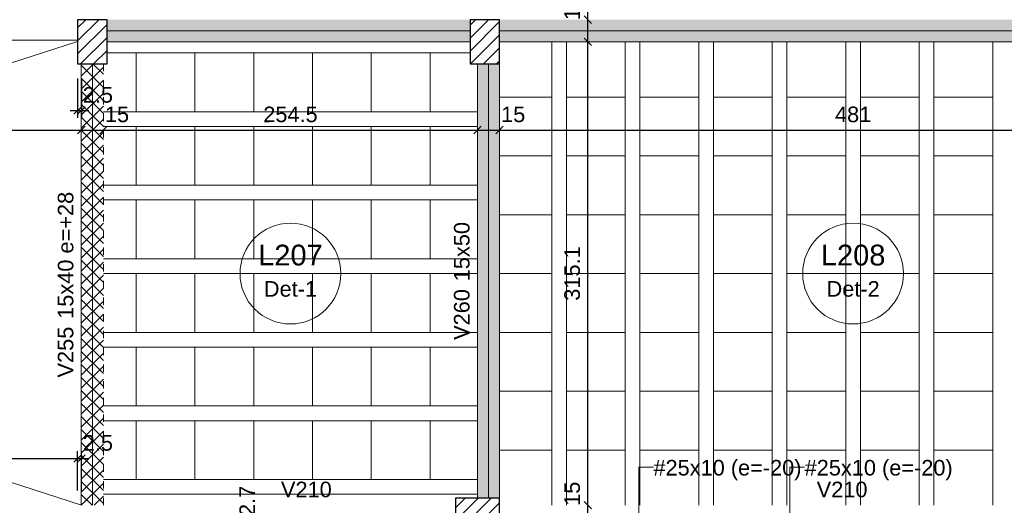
# Model space of a CAD drawing. Header units: millimetres. Extents: x 0 to 119, y 0 to 84.
# Tile 38 of 42: x 63.79 to 77.18, y 66.75 to 73.35. Entities that reach past the tile are written whole.
import ezdxf

# ---------------------------------------------------------------- set-up
doc = ezdxf.new("R2010")
doc.units = ezdxf.units.MM
doc.header["$MEASUREMENT"] = 0
doc.linetypes.add('DOT', pattern=[0.635, 0, -0.635])
doc.linetypes.add('NULL', pattern=[0])
doc.layers.get('0').update_dxf_attribs({"lineweight": 18})
for name, color, linetype, lineweight in [('FO-Aberturas', 7, 'Continuous', 5), ('FO-Cotas', 5, 'Continuous', 5), ('FO-Eixos', 5, 'Continuous', 5), ('FO-Hachura pilar que passa', 19, 'Continuous', 5), ('FO-Hachura viga', 43, 'Continuous', 5), ('FO-Hachura viga chata ou invertida', 33, 'Continuous', 5), ('FO-Hachuras das lajes', 1, 'Continuous', 20), ('FO-Pilares', 4, 'Continuous', 30), ('FO-Textos das lajes', 3, 'Continuous', 20), ('FO-Textos das vigas', 7, 'Continuous', 5), ('FO-Vigas', 1, 'Continuous', 20)]:
    doc.layers.add(name, color=color, linetype=linetype, lineweight=lineweight)
doc.styles.add('Arial', font='txt')
doc.dimstyles.new('UM_50.000000', dxfattribs={"dimtxt": 0.18, "dimasz": 0.1, "dimexe": 0.1, "dimexo": 0.2, "dimgap": 0, "dimtad": 1, "dimtih": 1, "dimtoh": 1, "dimdec": 1, "dimlfac": 50, "dimzin": 0, "dimdsep": 46, "dimtxsty": 'Standard', "dimcen": 0.09, "dimdle": 0.1, "dimadec": 1, "dimazin": 2, "dimtfac": 1, "dimtdec": 4, "dimtofl": 0, "dimtmove": 0, "dimatfit": 3, "dimfxl": 1, "dimtolj": 1, "dimarcsym": 0})

# ---------------------------------------------------------------- blocks, each defined once
blk = doc.blocks.new('_Oblique')
at = {"color": 0, "linetype": 'ByBlock', "lineweight": -2}
blk.add_line((-0.5, -0.5), (0.5, 0.5), dxfattribs=at)
blk = doc.blocks.new('*D145')
at = {"layer": 'Defpoints', "color": 0}
for p in [(45.077, 71.849), (64.627, 71.849), (64.627, 71.849)]:
    blk.add_point(p, dxfattribs=at)
at = {"layer": 'FO-Cotas', "color": 0, "lineweight": -2}
blk.add_line((44.977, 71.849), (64.727, 71.849), dxfattribs=at)
at = {"layer": 'FO-Cotas', "color": 0, "lineweight": -2, "xscale": 0.1, "yscale": 0.1, "zscale": 0.1, "rotation": 180}
blk.add_blockref('_Oblique', (45.077, 71.849), dxfattribs=at)
at = {"layer": 'FO-Cotas', "color": 0, "lineweight": -2, "xscale": 0.1, "yscale": 0.1, "zscale": 0.1}
blk.add_blockref('_Oblique', (64.627, 71.849), dxfattribs=at)
at = {"layer": 'FO-Cotas', "color": 7, "insert": (54.852, 72.06), "char_height": 0.2118, "attachment_point": 5, "rotation": 0.0057, "style": 'Arial'}
blk.add_mtext('\\A1;977.5', dxfattribs=at)
blk = doc.blocks.new('*D146')
at = {"layer": 'Defpoints', "color": 0}
for p in [(64.627, 71.849), (64.927, 71.849), (64.927, 71.849)]:
    blk.add_point(p, dxfattribs=at)
at = {"layer": 'FO-Cotas', "color": 0, "lineweight": -2}
blk.add_line((64.527, 71.849), (65.027, 71.849), dxfattribs=at)
at = {"layer": 'FO-Cotas', "color": 0, "lineweight": -2, "xscale": 0.1, "yscale": 0.1, "zscale": 0.1, "rotation": 180}
blk.add_blockref('_Oblique', (64.627, 71.849), dxfattribs=at)
at = {"layer": 'FO-Cotas', "color": 0, "lineweight": -2, "xscale": 0.1, "yscale": 0.1, "zscale": 0.1}
blk.add_blockref('_Oblique', (64.927, 71.849), dxfattribs=at)
at = {"layer": 'FO-Cotas', "color": 7, "insert": (65.112, 72.06), "char_height": 0.2118, "attachment_point": 5, "rotation": 0.0057, "style": 'Arial'}
blk.add_mtext('\\A1;15', dxfattribs=at)
blk = doc.blocks.new('*D147')
at = {"layer": 'Defpoints', "color": 0}
for p in [(64.927, 71.849), (70.017, 71.849), (70.017, 71.849)]:
    blk.add_point(p, dxfattribs=at)
at = {"layer": 'FO-Cotas', "color": 0, "lineweight": -2}
blk.add_line((64.827, 71.849), (70.117, 71.849), dxfattribs=at)
at = {"layer": 'FO-Cotas', "color": 0, "lineweight": -2, "xscale": 0.1, "yscale": 0.1, "zscale": 0.1, "rotation": 180}
blk.add_blockref('_Oblique', (64.927, 71.849), dxfattribs=at)
at = {"layer": 'FO-Cotas', "color": 0, "lineweight": -2, "xscale": 0.1, "yscale": 0.1, "zscale": 0.1}
blk.add_blockref('_Oblique', (70.017, 71.849), dxfattribs=at)
at = {"layer": 'FO-Cotas', "color": 7, "insert": (67.472, 72.06), "char_height": 0.2118, "attachment_point": 5, "rotation": 0.0057, "style": 'Arial'}
blk.add_mtext('\\A1;254.5', dxfattribs=at)
blk = doc.blocks.new('*D148')
at = {"layer": 'Defpoints', "color": 0}
for p in [(70.017, 71.849), (70.317, 71.849), (70.317, 71.849)]:
    blk.add_point(p, dxfattribs=at)
at = {"layer": 'FO-Cotas', "color": 0, "lineweight": -2}
blk.add_line((69.917, 71.849), (70.417, 71.849), dxfattribs=at)
at = {"layer": 'FO-Cotas', "color": 0, "lineweight": -2, "xscale": 0.1, "yscale": 0.1, "zscale": 0.1, "rotation": 180}
blk.add_blockref('_Oblique', (70.017, 71.849), dxfattribs=at)
at = {"layer": 'FO-Cotas', "color": 0, "lineweight": -2, "xscale": 0.1, "yscale": 0.1, "zscale": 0.1}
blk.add_blockref('_Oblique', (70.317, 71.849), dxfattribs=at)
at = {"layer": 'FO-Cotas', "color": 7, "insert": (70.502, 72.06), "char_height": 0.2118, "attachment_point": 5, "rotation": 0.0057, "style": 'Arial'}
blk.add_mtext('\\A1;15', dxfattribs=at)
blk = doc.blocks.new('*D149')
at = {"layer": 'Defpoints', "color": 0}
for p in [(70.317, 71.849), (79.937, 71.849), (79.937, 71.849)]:
    blk.add_point(p, dxfattribs=at)
at = {"layer": 'FO-Cotas', "color": 0, "lineweight": -2}
blk.add_line((70.217, 71.849), (80.037, 71.849), dxfattribs=at)
at = {"layer": 'FO-Cotas', "color": 0, "lineweight": -2, "xscale": 0.1, "yscale": 0.1, "zscale": 0.1, "rotation": 180}
blk.add_blockref('_Oblique', (70.317, 71.849), dxfattribs=at)
at = {"layer": 'FO-Cotas', "color": 0, "lineweight": -2, "xscale": 0.1, "yscale": 0.1, "zscale": 0.1}
blk.add_blockref('_Oblique', (79.937, 71.849), dxfattribs=at)
at = {"layer": 'FO-Cotas', "color": 7, "insert": (75.127, 72.06), "char_height": 0.2118, "attachment_point": 5, "rotation": 0.0057, "style": 'Arial'}
blk.add_mtext('\\A1;481', dxfattribs=at)
blk = doc.blocks.new('*D220')
at = {"layer": 'Defpoints', "color": 0}
for p in [(67.097, 66.447), (67.097, 66.447), (67.097, 65.794)]:
    blk.add_point(p, dxfattribs=at)
at = {"layer": 'FO-Cotas', "color": 0, "lineweight": -2}
blk.add_line((67.097, 65.694), (67.097, 66.547), dxfattribs=at)
at = {"layer": 'FO-Cotas', "color": 0, "lineweight": -2, "xscale": 0.1, "yscale": 0.1, "zscale": 0.1}
for p, rotation in [((67.097, 66.447), 90), ((67.097, 65.794), 270)]:
    blk.add_blockref('_Oblique', p, dxfattribs=dict(at, rotation=rotation))
at = {"layer": 'FO-Cotas', "color": 7, "insert": (66.885, 66.725), "char_height": 0.2118, "attachment_point": 5, "rotation": 90, "style": 'Arial'}
blk.add_mtext('\\A1;32.7', dxfattribs=at)
blk = doc.blocks.new('*D234')
at = {"layer": 'Defpoints', "color": 0}
for p in [(71.517, 66.747), (71.517, 66.747), (71.517, 66.447)]:
    blk.add_point(p, dxfattribs=at)
at = {"layer": 'FO-Cotas', "color": 0, "lineweight": -2}
blk.add_line((71.517, 66.347), (71.517, 66.847), dxfattribs=at)
at = {"layer": 'FO-Cotas', "color": 0, "lineweight": -2, "xscale": 0.1, "yscale": 0.1, "zscale": 0.1}
for p, rotation in [((71.517, 66.747), 90), ((71.517, 66.447), 270)]:
    blk.add_blockref('_Oblique', p, dxfattribs=dict(at, rotation=rotation))
at = {"layer": 'FO-Cotas', "color": 7, "insert": (71.305, 66.904), "char_height": 0.2118, "attachment_point": 5, "rotation": 90, "style": 'Arial'}
blk.add_mtext('\\A1;15', dxfattribs=at)
blk = doc.blocks.new('*D235')
at = {"layer": 'Defpoints', "color": 0}
for p in [(71.517, 73.049), (71.517, 73.049), (71.517, 66.747)]:
    blk.add_point(p, dxfattribs=at)
at = {"layer": 'FO-Cotas', "color": 0, "lineweight": -2}
blk.add_line((71.517, 66.647), (71.517, 73.149), dxfattribs=at)
at = {"layer": 'FO-Cotas', "color": 0, "lineweight": -2, "xscale": 0.1, "yscale": 0.1, "zscale": 0.1}
for p, rotation in [((71.517, 73.049), 90), ((71.517, 66.747), 270)]:
    blk.add_blockref('_Oblique', p, dxfattribs=dict(at, rotation=rotation))
at = {"layer": 'FO-Cotas', "color": 7, "insert": (71.305, 69.898), "char_height": 0.2118, "attachment_point": 5, "rotation": 90, "style": 'Arial'}
blk.add_mtext('\\A1;315.1', dxfattribs=at)
blk = doc.blocks.new('*D236')
at = {"layer": 'Defpoints', "color": 0}
for p in [(71.517, 73.349), (71.517, 73.349), (71.517, 73.049)]:
    blk.add_point(p, dxfattribs=at)
at = {"layer": 'FO-Cotas', "color": 0, "lineweight": -2}
blk.add_line((71.517, 72.949), (71.517, 73.449), dxfattribs=at)
at = {"layer": 'FO-Cotas', "color": 0, "lineweight": -2, "xscale": 0.1, "yscale": 0.1, "zscale": 0.1}
for p, rotation in [((71.517, 73.349), 90), ((71.517, 73.049), 270)]:
    blk.add_blockref('_Oblique', p, dxfattribs=dict(at, rotation=rotation))
at = {"layer": 'FO-Cotas', "color": 7, "insert": (71.305, 73.506), "char_height": 0.2118, "attachment_point": 5, "rotation": 90, "style": 'Arial'}
blk.add_mtext('\\A1;15', dxfattribs=at)
blk = doc.blocks.new('*D253')
at = {"layer": 'Defpoints', "color": 0}
for p in [(64.577, 72.749), (64.627, 72.749), (64.627, 72.113)]:
    blk.add_point(p, dxfattribs=at)
at = {"layer": 'FO-Cotas', "color": 0, "lineweight": -2}
for p, q in [((64.577, 72.549), (64.577, 72.013)), ((64.627, 72.549), (64.627, 72.013)), ((64.477, 72.113), (64.727, 72.113))]:
    blk.add_line(p, q, dxfattribs=at)
at = {"layer": 'FO-Cotas', "color": 0, "lineweight": -2, "xscale": 0.1, "yscale": 0.1, "zscale": 0.1, "rotation": 180}
blk.add_blockref('_Oblique', (64.577, 72.113), dxfattribs=at)
at = {"layer": 'FO-Cotas', "color": 0, "lineweight": -2, "xscale": 0.1, "yscale": 0.1, "zscale": 0.1}
blk.add_blockref('_Oblique', (64.627, 72.113), dxfattribs=at)
at = {"layer": 'FO-Cotas', "color": 7, "insert": (64.852, 72.325), "char_height": 0.2118, "attachment_point": 5, "rotation": 0.0057, "style": 'Arial'}
blk.add_mtext('\\A1;2.5', dxfattribs=at)
blk = doc.blocks.new('*D254')
at = {"layer": 'Defpoints', "color": 0}
for p in [(64.577, 67.383), (58.868, 66.747), (64.577, 66.747)]:
    blk.add_point(p, dxfattribs=at)
at = {"layer": 'FO-Cotas', "color": 0, "lineweight": -2}
for p, q in [((58.768, 67.383), (64.677, 67.383)), ((58.868, 66.947), (58.868, 67.483)), ((64.577, 66.947), (64.577, 67.483))]:
    blk.add_line(p, q, dxfattribs=at)
at = {"layer": 'FO-Cotas', "color": 0, "lineweight": -2, "xscale": 0.1, "yscale": 0.1, "zscale": 0.1, "rotation": 180}
blk.add_blockref('_Oblique', (58.868, 67.383), dxfattribs=at)
at = {"layer": 'FO-Cotas', "color": 0, "lineweight": -2, "xscale": 0.1, "yscale": 0.1, "zscale": 0.1}
blk.add_blockref('_Oblique', (64.577, 67.383), dxfattribs=at)
at = {"layer": 'FO-Cotas', "color": 7, "insert": (61.722, 67.594), "char_height": 0.2118, "attachment_point": 5, "rotation": 0.0057, "style": 'Arial'}
blk.add_mtext('\\A1;285.5', dxfattribs=at)
blk = doc.blocks.new('*D255')
at = {"layer": 'Defpoints', "color": 0}
for p in [(64.627, 67.383), (64.577, 66.747), (64.627, 66.747)]:
    blk.add_point(p, dxfattribs=at)
at = {"layer": 'FO-Cotas', "color": 0, "lineweight": -2}
for p, q in [((64.477, 67.383), (64.727, 67.383)), ((64.577, 66.947), (64.577, 67.483)), ((64.627, 66.947), (64.627, 67.483))]:
    blk.add_line(p, q, dxfattribs=at)
at = {"layer": 'FO-Cotas', "color": 0, "lineweight": -2, "xscale": 0.1, "yscale": 0.1, "zscale": 0.1, "rotation": 180}
blk.add_blockref('_Oblique', (64.577, 67.383), dxfattribs=at)
at = {"layer": 'FO-Cotas', "color": 0, "lineweight": -2, "xscale": 0.1, "yscale": 0.1, "zscale": 0.1}
blk.add_blockref('_Oblique', (64.627, 67.383), dxfattribs=at)
at = {"layer": 'FO-Cotas', "color": 7, "insert": (64.852, 67.594), "char_height": 0.2118, "attachment_point": 5, "rotation": 0.0057, "style": 'Arial'}
blk.add_mtext('\\A1;2.5', dxfattribs=at)

msp = doc.modelspace()

# ---------------------------------------------------------------- hatches: boundary and pattern name
at = {"layer": 'FO-Hachura pilar que passa', "linetype": 'Continuous'}
h = msp.add_hatch(dxfattribs=at)
h.set_pattern_fill('ANSI31', color=19, style=0)
h.paths.add_polyline_path([(64.5766, 72.7485), (64.7766, 72.7485), (64.9766, 72.7485), (64.9766, 73.0485), (64.9766, 73.3485), (64.7766, 73.3485), (64.5766, 73.3485), (64.5766, 73.0485)])
h = msp.add_hatch(dxfattribs=at)
h.set_pattern_fill('ANSI31', color=19, style=0)
h.paths.add_polyline_path([(70.3166, 73.3485), (70.1166, 73.3485), (69.9166, 73.3485), (69.9166, 73.0485), (69.9166, 72.7485), (70.1166, 72.7485), (70.3166, 72.7485), (70.3166, 73.0485)])
h = msp.add_hatch(dxfattribs=at)
h.set_pattern_fill('ANSI31', color=19, style=0)
h.paths.add_polyline_path([(69.7162, 66.8457), (69.7162, 66.6457), (69.7162, 66.4457), (70.0162, 66.4457), (70.3162, 66.4457), (70.3162, 66.6457), (70.3162, 66.8457), (70.0162, 66.8457)])
at = {"layer": 'FO-Hachura viga', "linetype": 'Continuous'}
for points in [[(69.9166, 73.3483), (69.9166, 73.3483), (64.9766, 73.3483), (64.9766, 73.0483), (69.9166, 73.0483), (69.9166, 73.3483)], [(79.6372, 73.3483), (79.6372, 73.3483), (70.3166, 73.3483), (70.3166, 73.0483), (79.6372, 73.0483), (79.6372, 73.3483)], [(70.3166, 72.7483), (70.3166, 72.7483), (70.0166, 72.7483), (70.0166, 66.8457), (70.3166, 66.8457), (70.3166, 72.7483)]]:
    msp.add_hatch(color=43, dxfattribs=at).paths.add_polyline_path(points)
at = {"layer": 'FO-Hachura viga chata ou invertida', "linetype": 'Continuous'}
h = msp.add_hatch(dxfattribs=at)
h.set_pattern_fill('ANSI37', color=33, style=0)
h.paths.add_polyline_path([(64.9266, 72.7483), (64.9266, 72.7483), (64.6266, 72.7483), (64.6266, 66.7471), (64.9266, 66.7471), (64.9266, 72.7483)])

# ---------------------------------------------------------------- linework, layer by layer
at = {"layer": 'FO-Aberturas'}
for p, q in [((64.627, 66.7475), (45.077, 73.0685)), ((64.577, 73.0525), (45.077, 66.7475)), ((72.21, 66.9475), (72.21, 67.2645)), ((72.21, 67.2645), (72.41, 67.2645)), ((74.267, 66.9475), (74.267, 67.2645)), ((74.267, 67.2645), (74.467, 67.2645)), ((72.21, 66.5971), (72.21, 66.9471)), ((74.267, 66.5971), (74.267, 66.9471))]:
    msp.add_line(p, q, dxfattribs=at)
at = {"layer": 'FO-Eixos'}
for p, q in [((64.9766, 73.1985), (69.9166, 73.1985)), ((70.3166, 73.1985), (79.6372, 73.1985)), ((64.7766, 66.7471), (64.7766, 72.7485)), ((70.1666, 66.8457), (70.1666, 72.7485))]:
    msp.add_line(p, q, dxfattribs=at)
for points in [[(70.317, 72.2975), (71.027, 72.2975), (71.027, 73.0485)], [(71.227, 73.0485), (71.227, 72.2975), (72.027, 72.2975), (72.027, 73.0485)], [(72.227, 73.0485), (72.227, 72.2975), (73.027, 72.2975), (73.027, 73.0485)], [(73.227, 73.0485), (73.227, 72.2975), (74.027, 72.2975), (74.027, 73.0485)], [(74.227, 73.0485), (74.227, 72.2975), (75.027, 72.2975), (75.027, 73.0485)], [(75.227, 73.0485), (75.227, 72.2975), (76.027, 72.2975), (76.027, 73.0485)], [(76.227, 73.0485), (76.227, 72.2975), (77.027, 72.2975), (77.027, 73.0485)], [(64.927, 72.0975), (65.372, 72.0975), (65.372, 72.8975), (64.977, 72.8975)], [(69.917, 72.8975), (69.372, 72.8975), (69.372, 72.0975), (70.017, 72.0975)], [(70.317, 71.4975), (71.027, 71.4975), (71.027, 72.2975), (70.317, 72.2975)], [(64.927, 71.0975), (65.372, 71.0975), (65.372, 71.8975), (64.927, 71.8975)], [(70.017, 71.8975), (69.372, 71.8975), (69.372, 71.0975), (70.017, 71.0975)], [(70.316, 70.6975), (71.027, 70.6975), (71.027, 71.4975), (70.317, 71.4975)], [(64.927, 70.0975), (65.372, 70.0975), (65.372, 70.8975), (64.927, 70.8975)], [(70.017, 70.8975), (69.372, 70.8975), (69.372, 70.0975), (70.017, 70.0975)], [(70.316, 69.8975), (71.027, 69.8975), (71.027, 70.6975), (70.316, 70.6975)], [(64.927, 69.0975), (65.372, 69.0975), (65.372, 69.8975), (64.927, 69.8975)], [(70.017, 69.8975), (69.372, 69.8975), (69.372, 69.0975), (70.017, 69.0975)], [(70.316, 69.0975), (71.027, 69.0975), (71.027, 69.8975), (70.316, 69.8975)], [(70.316, 68.2975), (71.027, 68.2975), (71.027, 69.0975), (70.316, 69.0975)], [(64.927, 68.0975), (65.372, 68.0975), (65.372, 68.8975), (64.927, 68.8975)], [(70.017, 68.8975), (69.372, 68.8975), (69.372, 68.0975), (70.017, 68.0975)], [(70.316, 67.4975), (71.027, 67.4975), (71.027, 68.2975), (70.316, 68.2975)], [(64.927, 67.0975), (65.372, 67.0975), (65.372, 67.8975), (64.927, 67.8975)], [(70.017, 67.8975), (69.372, 67.8975), (69.372, 67.0975), (70.017, 67.0975)], [(71.027, 66.7475), (71.027, 67.4975), (70.316, 67.4975)], [(72.027, 66.7475), (72.027, 67.4975), (71.227, 67.4975), (71.227, 66.7475)], [(73.027, 66.7475), (73.027, 67.4975), (72.227, 67.4975), (72.227, 66.7475)], [(74.027, 66.7475), (74.027, 67.4975), (73.227, 67.4975), (73.227, 66.7475)], [(75.027, 66.7475), (75.027, 67.4975), (74.227, 67.4975), (74.227, 66.7475)], [(76.027, 66.7475), (76.027, 67.4975), (75.227, 67.4975), (75.227, 66.7475)], [(77.027, 66.7475), (77.027, 67.4975), (76.227, 67.4975), (76.227, 66.7475)]]:
    msp.add_lwpolyline(points, dxfattribs=at)
for points in [[(65.372, 72.0975), (66.172, 72.0975), (66.172, 72.8975), (65.372, 72.8975), (65.372, 72.0975)], [(66.172, 72.0975), (66.972, 72.0975), (66.972, 72.8975), (66.172, 72.8975), (66.172, 72.0975)], [(66.972, 72.0975), (67.772, 72.0975), (67.772, 72.8975), (66.972, 72.8975), (66.972, 72.0975)], [(67.772, 72.0975), (68.572, 72.0975), (68.572, 72.8975), (67.772, 72.8975), (67.772, 72.0975)], [(68.572, 72.0975), (69.372, 72.0975), (69.372, 72.8975), (68.572, 72.8975), (68.572, 72.0975)], [(72.027, 71.4975), (72.027, 72.2975), (71.227, 72.2975), (71.227, 71.4975), (72.027, 71.4975)], [(73.027, 71.4975), (73.027, 72.2975), (72.227, 72.2975), (72.227, 71.4975), (73.027, 71.4975)], [(74.027, 71.4975), (74.027, 72.2975), (73.227, 72.2975), (73.227, 71.4975), (74.027, 71.4975)], [(75.027, 71.4975), (75.027, 72.2975), (74.227, 72.2975), (74.227, 71.4975), (75.027, 71.4975)], [(76.027, 71.4975), (76.027, 72.2975), (75.227, 72.2975), (75.227, 71.4975), (76.027, 71.4975)], [(77.027, 71.4975), (77.027, 72.2975), (76.227, 72.2975), (76.227, 71.4975), (77.027, 71.4975)], [(65.372, 71.0975), (66.172, 71.0975), (66.172, 71.8975), (65.372, 71.8975), (65.372, 71.0975)], [(66.172, 71.0975), (66.972, 71.0975), (66.972, 71.8975), (66.172, 71.8975), (66.172, 71.0975)], [(66.972, 71.0975), (67.772, 71.0975), (67.772, 71.8975), (66.972, 71.8975), (66.972, 71.0975)], [(67.772, 71.0975), (68.572, 71.0975), (68.572, 71.8975), (67.772, 71.8975), (67.772, 71.0975)], [(68.572, 71.0975), (69.372, 71.0975), (69.372, 71.8975), (68.572, 71.8975), (68.572, 71.0975)], [(72.027, 70.6975), (72.027, 71.4975), (71.227, 71.4975), (71.227, 70.6975), (72.027, 70.6975)], [(73.027, 70.6975), (73.027, 71.4975), (72.227, 71.4975), (72.227, 70.6975), (73.027, 70.6975)], [(74.027, 70.6975), (74.027, 71.4975), (73.227, 71.4975), (73.227, 70.6975), (74.027, 70.6975)], [(75.027, 70.6975), (75.027, 71.4975), (74.227, 71.4975), (74.227, 70.6975), (75.027, 70.6975)], [(76.027, 70.6975), (76.027, 71.4975), (75.227, 71.4975), (75.227, 70.6975), (76.027, 70.6975)], [(77.027, 70.6975), (77.027, 71.4975), (76.227, 71.4975), (76.227, 70.6975), (77.027, 70.6975)], [(65.372, 70.0975), (66.172, 70.0975), (66.172, 70.8975), (65.372, 70.8975), (65.372, 70.0975)], [(66.172, 70.0975), (66.972, 70.0975), (66.972, 70.8975), (66.172, 70.8975), (66.172, 70.0975)], [(66.972, 70.0975), (67.772, 70.0975), (67.772, 70.8975), (66.972, 70.8975), (66.972, 70.0975)], [(67.772, 70.0975), (68.572, 70.0975), (68.572, 70.8975), (67.772, 70.8975), (67.772, 70.0975)], [(68.572, 70.0975), (69.372, 70.0975), (69.372, 70.8975), (68.572, 70.8975), (68.572, 70.0975)], [(72.027, 69.8975), (72.027, 70.6975), (71.227, 70.6975), (71.227, 69.8975), (72.027, 69.8975)], [(73.027, 69.8975), (73.027, 70.6975), (72.227, 70.6975), (72.227, 69.8975), (73.027, 69.8975)], [(74.027, 69.8975), (74.027, 70.6975), (73.227, 70.6975), (73.227, 69.8975), (74.027, 69.8975)], [(75.027, 69.8975), (75.027, 70.6975), (74.227, 70.6975), (74.227, 69.8975), (75.027, 69.8975)], [(76.027, 69.8975), (76.027, 70.6975), (75.227, 70.6975), (75.227, 69.8975), (76.027, 69.8975)], [(77.027, 69.8975), (77.027, 70.6975), (76.227, 70.6975), (76.227, 69.8975), (77.027, 69.8975)], [(65.372, 69.0975), (66.172, 69.0975), (66.172, 69.8975), (65.372, 69.8975), (65.372, 69.0975)], [(66.172, 69.0975), (66.972, 69.0975), (66.972, 69.8975), (66.172, 69.8975), (66.172, 69.0975)], [(66.972, 69.0975), (67.772, 69.0975), (67.772, 69.8975), (66.972, 69.8975), (66.972, 69.0975)], [(67.772, 69.0975), (68.572, 69.0975), (68.572, 69.8975), (67.772, 69.8975), (67.772, 69.0975)], [(68.572, 69.0975), (69.372, 69.0975), (69.372, 69.8975), (68.572, 69.8975), (68.572, 69.0975)], [(72.027, 69.0975), (72.027, 69.8975), (71.227, 69.8975), (71.227, 69.0975), (72.027, 69.0975)], [(73.027, 69.0975), (73.027, 69.8975), (72.227, 69.8975), (72.227, 69.0975), (73.027, 69.0975)], [(74.027, 69.0975), (74.027, 69.8975), (73.227, 69.8975), (73.227, 69.0975), (74.027, 69.0975)], [(75.027, 69.0975), (75.027, 69.8975), (74.227, 69.8975), (74.227, 69.0975), (75.027, 69.0975)], [(76.027, 69.0975), (76.027, 69.8975), (75.227, 69.8975), (75.227, 69.0975), (76.027, 69.0975)], [(77.027, 69.0975), (77.027, 69.8975), (76.227, 69.8975), (76.227, 69.0975), (77.027, 69.0975)], [(72.027, 68.2975), (72.027, 69.0975), (71.227, 69.0975), (71.227, 68.2975), (72.027, 68.2975)], [(73.027, 68.2975), (73.027, 69.0975), (72.227, 69.0975), (72.227, 68.2975), (73.027, 68.2975)], [(74.027, 68.2975), (74.027, 69.0975), (73.227, 69.0975), (73.227, 68.2975), (74.027, 68.2975)], [(75.027, 68.2975), (75.027, 69.0975), (74.227, 69.0975), (74.227, 68.2975), (75.027, 68.2975)], [(76.027, 68.2975), (76.027, 69.0975), (75.227, 69.0975), (75.227, 68.2975), (76.027, 68.2975)], [(77.027, 68.2975), (77.027, 69.0975), (76.227, 69.0975), (76.227, 68.2975), (77.027, 68.2975)], [(65.372, 68.0975), (66.172, 68.0975), (66.172, 68.8975), (65.372, 68.8975), (65.372, 68.0975)], [(66.172, 68.0975), (66.972, 68.0975), (66.972, 68.8975), (66.172, 68.8975), (66.172, 68.0975)], [(66.972, 68.0975), (67.772, 68.0975), (67.772, 68.8975), (66.972, 68.8975), (66.972, 68.0975)], [(67.772, 68.0975), (68.572, 68.0975), (68.572, 68.8975), (67.772, 68.8975), (67.772, 68.0975)], [(68.572, 68.0975), (69.372, 68.0975), (69.372, 68.8975), (68.572, 68.8975), (68.572, 68.0975)], [(72.027, 67.4975), (72.027, 68.2975), (71.227, 68.2975), (71.227, 67.4975), (72.027, 67.4975)], [(73.027, 67.4975), (73.027, 68.2975), (72.227, 68.2975), (72.227, 67.4975), (73.027, 67.4975)], [(74.027, 67.4975), (74.027, 68.2975), (73.227, 68.2975), (73.227, 67.4975), (74.027, 67.4975)], [(75.027, 67.4975), (75.027, 68.2975), (74.227, 68.2975), (74.227, 67.4975), (75.027, 67.4975)], [(76.027, 67.4975), (76.027, 68.2975), (75.227, 68.2975), (75.227, 67.4975), (76.027, 67.4975)], [(77.027, 67.4975), (77.027, 68.2975), (76.227, 68.2975), (76.227, 67.4975), (77.027, 67.4975)], [(65.372, 67.0975), (66.172, 67.0975), (66.172, 67.8975), (65.372, 67.8975), (65.372, 67.0975)], [(66.172, 67.0975), (66.972, 67.0975), (66.972, 67.8975), (66.172, 67.8975), (66.172, 67.0975)], [(66.972, 67.0975), (67.772, 67.0975), (67.772, 67.8975), (66.972, 67.8975), (66.972, 67.0975)], [(67.772, 67.0975), (68.572, 67.0975), (68.572, 67.8975), (67.772, 67.8975), (67.772, 67.0975)], [(68.572, 67.0975), (69.372, 67.0975), (69.372, 67.8975), (68.572, 67.8975), (68.572, 67.0975)]]:
    msp.add_lwpolyline(points, close=True, dxfattribs=at)
at = {"layer": 'FO-Hachuras das lajes'}
for p, q in [((71.027, 72.9485), (71.027, 73.0485)), ((71.227, 72.9485), (71.227, 73.0485)), ((72.027, 72.9485), (72.027, 73.0485)), ((72.227, 72.9485), (72.227, 73.0485)), ((73.027, 72.9485), (73.027, 73.0485)), ((73.227, 72.9485), (73.227, 73.0485)), ((74.027, 72.9485), (74.027, 73.0485)), ((74.227, 72.9485), (74.227, 73.0485)), ((75.027, 72.9485), (75.027, 73.0485)), ((75.227, 72.9485), (75.227, 73.0485)), ((76.027, 72.9485), (76.027, 73.0485)), ((76.227, 72.9485), (76.227, 73.0485)), ((77.027, 72.9485), (77.027, 73.0485)), ((64.977, 72.8975), (69.716, 72.8975)), ((69.716, 72.8975), (69.917, 72.8975)), ((71.027, 66.8455), (71.027, 72.9485)), ((71.227, 66.8455), (71.227, 72.9485)), ((72.027, 66.8455), (72.027, 72.9485)), ((72.227, 66.8455), (72.227, 72.9485)), ((73.027, 66.8455), (73.027, 72.9485)), ((73.227, 66.8455), (73.227, 72.9485)), ((74.027, 66.8455), (74.027, 72.9485)), ((74.227, 66.8455), (74.227, 72.9485)), ((75.027, 66.8455), (75.027, 72.9485)), ((75.227, 66.8455), (75.227, 72.9485)), ((76.027, 66.8455), (76.027, 72.9485)), ((76.227, 66.8455), (76.227, 72.9485)), ((77.027, 66.8455), (77.027, 72.9485)), ((64.927, 72.0975), (64.977, 72.0975)), ((64.977, 72.0975), (69.716, 72.0975)), ((69.716, 72.0975), (69.917, 72.0975)), ((69.917, 72.0975), (70.017, 72.0975)), ((64.927, 71.8975), (64.977, 71.8975)), ((64.977, 71.8975), (69.716, 71.8975)), ((69.716, 71.8975), (69.917, 71.8975)), ((69.917, 71.8975), (70.017, 71.8975)), ((64.927, 71.0975), (64.977, 71.0975)), ((64.977, 71.0975), (69.716, 71.0975)), ((69.716, 71.0975), (69.917, 71.0975)), ((69.917, 71.0975), (70.017, 71.0975)), ((64.927, 70.8975), (64.977, 70.8975)), ((64.977, 70.8975), (69.716, 70.8975)), ((69.716, 70.8975), (69.917, 70.8975)), ((69.917, 70.8975), (70.017, 70.8975)), ((64.927, 70.0975), (64.977, 70.0975)), ((64.977, 70.0975), (69.716, 70.0975)), ((69.716, 70.0975), (69.917, 70.0975)), ((69.917, 70.0975), (70.017, 70.0975)), ((64.927, 69.8975), (64.977, 69.8975)), ((64.977, 69.8975), (69.716, 69.8975)), ((69.716, 69.8975), (69.917, 69.8975)), ((69.917, 69.8975), (70.017, 69.8975)), ((64.927, 69.0975), (64.977, 69.0975)), ((64.977, 69.0975), (69.716, 69.0975)), ((69.716, 69.0975), (69.917, 69.0975)), ((69.917, 69.0975), (70.017, 69.0975)), ((64.927, 68.8975), (64.977, 68.8975)), ((64.977, 68.8975), (69.716, 68.8975)), ((69.716, 68.8975), (69.917, 68.8975)), ((69.917, 68.8975), (70.017, 68.8975)), ((64.927, 68.0975), (64.977, 68.0975)), ((64.977, 68.0975), (69.716, 68.0975)), ((69.716, 68.0975), (69.917, 68.0975)), ((69.917, 68.0975), (70.017, 68.0975)), ((64.927, 67.8975), (64.977, 67.8975)), ((64.977, 67.8975), (69.716, 67.8975)), ((69.716, 67.8975), (69.917, 67.8975)), ((69.917, 67.8975), (70.017, 67.8975)), ((64.927, 67.0975), (64.977, 67.0975)), ((64.977, 67.0975), (69.716, 67.0975)), ((69.716, 67.0975), (69.917, 67.0975)), ((69.917, 67.0975), (70.017, 67.0975)), ((64.927, 66.8975), (64.977, 66.8975)), ((64.977, 66.8975), (69.716, 66.8975)), ((69.716, 66.8975), (69.917, 66.8975)), ((69.917, 66.8975), (70.017, 66.8975)), ((71.027, 66.7475), (71.027, 66.8455)), ((71.227, 66.7475), (71.227, 66.8455)), ((72.027, 66.7475), (72.027, 66.8455)), ((72.227, 66.7475), (72.227, 66.8455)), ((73.027, 66.7475), (73.027, 66.8455)), ((73.227, 66.7475), (73.227, 66.8455)), ((74.027, 66.7475), (74.027, 66.8455)), ((74.227, 66.7475), (74.227, 66.8455)), ((75.027, 66.7475), (75.027, 66.8455)), ((75.227, 66.7475), (75.227, 66.8455)), ((76.027, 66.7475), (76.027, 66.8455)), ((76.227, 66.7475), (76.227, 66.8455)), ((77.027, 66.7475), (77.027, 66.8455))]:
    msp.add_line(p, q, dxfattribs=at)
at = {"layer": 'FO-Pilares'}
for points in [[(64.5766, 72.7485), (64.7766, 72.7485), (64.9766, 72.7485), (64.9766, 73.0485), (64.9766, 73.3485), (64.7766, 73.3485), (64.5766, 73.3485), (64.5766, 73.0485), (64.5766, 72.7485)], [(70.3166, 73.3485), (70.1166, 73.3485), (69.9166, 73.3485), (69.9166, 73.0485), (69.9166, 72.7485), (70.1166, 72.7485), (70.3166, 72.7485), (70.3166, 73.0485), (70.3166, 73.3485)], [(69.7162, 66.8457), (69.7162, 66.6457), (69.7162, 66.4457), (70.0162, 66.4457), (70.3162, 66.4457), (70.3162, 66.6457), (70.3162, 66.8457), (70.0162, 66.8457), (69.7162, 66.8457)]]:
    msp.add_lwpolyline(points, close=True, dxfattribs=at)
at = {"layer": 'FO-Textos das lajes'}
for p, q in [((66.7862, 69.8978), (68.157, 69.8978)), ((74.4412, 69.8978), (75.812, 69.8978))]:
    msp.add_line(p, q, dxfattribs=at)
for centre in [(67.4716, 69.8978), (75.1266, 69.8978)]:
    msp.add_circle(centre, 0.6854, dxfattribs=at)
at = {"layer": 'FO-Vigas'}
for p, q in [((45.0766, 73.0685), (64.5766, 73.0685)), ((64.9766, 73.0485), (69.9166, 73.0485)), ((70.3166, 73.0485), (79.6372, 73.0485)), ((64.6266, 66.7471), (64.6266, 72.7485)), ((70.0166, 66.8457), (70.0166, 72.7485)), ((70.3166, 66.8457), (70.3166, 72.7485))]:
    msp.add_line(p, q, dxfattribs=at)
at = {"layer": 'FO-Vigas', "linetype": 'DOT', "ltscale": 0.2}
msp.add_line((64.9266, 66.7471), (64.9266, 72.7485), dxfattribs=at)

# ---------------------------------------------------------------- texts
at = {"layer": 'FO-Textos das lajes', "linetype": 'NULL', "attachment_point": 8, "line_spacing_factor": 0.798, "style": 'Arial'}
for s, insert, char_height, width in [('L207', (67.472, 70.0037), 0.2824, 1.735195), ('L208', (75.127, 70.0037), 0.2824, 1.735195), ('Det-1', (67.472, 69.5804), 0.2118, 1.418281), ('Det-2', (75.127, 69.5804), 0.2118, 1.418281)]:
    msp.add_mtext(s, dxfattribs=dict(at, insert=insert, char_height=char_height, width=width))
at = {"layer": 'FO-Textos das vigas', "linetype": 'NULL', "char_height": 0.2118, "rotation": 90.00021, "line_spacing_factor": 0.798, "style": 'Arial'}
for s, insert, width, attachment_point in [('15x40 e=+28', (64.5211, 69.2815), 3.386543, 7), ('15x50', (69.9111, 69.7925), 1.580273, 7), ('V260', (69.9111, 69.6865), 1.354561, 9), ('V255', (64.5211, 69.1755), 1.354561, 9)]:
    msp.add_mtext(s, dxfattribs=dict(at, insert=insert, width=width, attachment_point=attachment_point))
at = {"layer": 'FO-Textos das vigas', "linetype": 'NULL', "char_height": 0.2118, "line_spacing_factor": 0.798, "style": 'Arial'}
for s, insert, width, attachment_point in [('#25x10 (e=-20)', (72.41, 67.0885), 3.949834, 7), ('#25x10 (e=-20)', (74.467, 67.0885), 3.949834, 7), ('V210', (67.688, 66.8534), 1.354561, 8), ('V210', (74.977, 66.8534), 1.354561, 8)]:
    msp.add_mtext(s, dxfattribs=dict(at, insert=insert, width=width, attachment_point=attachment_point))

# ---------------------------------------------------------------- dimensions: what is measured, and where the dimension line sits
at = {"layer": 'FO-Cotas'}
for base, p1, p2, picture, middle in [((71.5166, 73.3485), (71.5166, 73.0485), (71.5166, 73.3485), '*D236', (71.3048, 73.5058)), ((71.5166, 73.0485), (71.5166, 66.7471), (71.5166, 73.0485), '*D235', (71.3048, 69.8978)), ((67.0966433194, 66.4471160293), (67.0966433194, 65.7941160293), (67.0966433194, 66.4471160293), '*D220', (66.8848433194, 66.7253339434)), ((71.5166, 66.7471), (71.5166, 66.4471), (71.5166, 66.7471), '*D234', (71.3048, 66.9044))]:
    dim = msp.add_linear_dim(base=base, p1=p1, p2=p2, angle=90, dimstyle='UM_50.000000', override={"dimtxt": 0.2118, "dimasz": 0.1, "dimexe": 0.1, "dimexo": 0.2, "dimtad": 1, "dimtih": 0, "dimtoh": 0, "dimdec": 1, "dimlfac": 50, "dimzin": 8, "dimtxsty": 'Arial', "dimblk": 'Oblique', "dimblk1": 'Oblique', "dimblk2": 'Oblique', "dimsah": 1, "dimdle": 0.1, "dimse1": 1, "dimse2": 1, "dimclrt": 7, "dimadec": 1, "dimazin": 3, "dimtmove": 2, "dimldrblk": 'Oblique'}, dxfattribs=at)
    dim.commit()
    dim.dimension.update_dxf_attribs({"geometry": picture, "text_midpoint": middle, "dimtype": 160, "text_rotation": 90})
for base, p1, p2, override, picture, middle, turn in [((64.6266, 72.1131), (64.5766, 72.7485), (64.6266, 72.7485), {"dimtxt": 0.2118, "dimasz": 0.1, "dimexe": 0.1, "dimexo": 0.2, "dimtad": 1, "dimtih": 0, "dimtoh": 0, "dimdec": 1, "dimlfac": 50, "dimzin": 8, "dimtxsty": 'Arial', "dimblk": 'Oblique', "dimblk1": 'Oblique', "dimblk2": 'Oblique', "dimsah": 1, "dimdle": 0.1, "dimse1": 0, "dimse2": 0, "dimclrt": 7, "dimadec": 1, "dimazin": 3, "dimtmove": 2, "dimldrblk": 'Oblique'}, '*D253', (64.8522, 72.3249), 0.00573), ((64.6266, 71.8485), (45.0766, 71.8485), (64.6266, 71.8485), {"dimtxt": 0.2118, "dimasz": 0.1, "dimexe": 0.1, "dimexo": 0.2, "dimtad": 1, "dimtih": 0, "dimtoh": 0, "dimdec": 1, "dimlfac": 50, "dimzin": 8, "dimtxsty": 'Arial', "dimblk": 'Oblique', "dimblk1": 'Oblique', "dimblk2": 'Oblique', "dimsah": 1, "dimdle": 0.1, "dimse1": 1, "dimse2": 1, "dimclrt": 7, "dimadec": 1, "dimazin": 3, "dimtmove": 2, "dimldrblk": 'Oblique'}, '*D145', (54.8516, 72.0603), 0.00573), ((64.9266, 71.8485), (64.6266, 71.8485), (64.9266, 71.8485), {"dimtxt": 0.2118, "dimasz": 0.1, "dimexe": 0.1, "dimexo": 0.2, "dimtad": 1, "dimtih": 0, "dimtoh": 0, "dimdec": 1, "dimlfac": 50, "dimzin": 8, "dimtxsty": 'Arial', "dimblk": 'Oblique', "dimblk1": 'Oblique', "dimblk2": 'Oblique', "dimsah": 1, "dimdle": 0.1, "dimse1": 1, "dimse2": 1, "dimclrt": 7, "dimadec": 1, "dimazin": 3, "dimtmove": 2, "dimldrblk": 'Oblique'}, '*D146', (65.1119, 72.0603), 0.00573), ((70.0166, 71.8485), (64.9266, 71.8485), (70.0166, 71.8485), {"dimtxt": 0.2118, "dimasz": 0.1, "dimexe": 0.1, "dimexo": 0.2, "dimtad": 1, "dimtih": 0, "dimtoh": 0, "dimdec": 1, "dimlfac": 50, "dimzin": 8, "dimtxsty": 'Arial', "dimblk": 'Oblique', "dimblk1": 'Oblique', "dimblk2": 'Oblique', "dimsah": 1, "dimdle": 0.1, "dimse1": 1, "dimse2": 1, "dimclrt": 7, "dimadec": 1, "dimazin": 3, "dimtmove": 2, "dimldrblk": 'Oblique'}, '*D147', (67.4716, 72.0603), 0.00573), ((70.3166, 71.8485), (70.0166, 71.8485), (70.3166, 71.8485), {"dimtxt": 0.2118, "dimasz": 0.1, "dimexe": 0.1, "dimexo": 0.2, "dimtad": 1, "dimtih": 0, "dimtoh": 0, "dimdec": 1, "dimlfac": 50, "dimzin": 8, "dimtxsty": 'Arial', "dimblk": 'Oblique', "dimblk1": 'Oblique', "dimblk2": 'Oblique', "dimsah": 1, "dimdle": 0.1, "dimse1": 1, "dimse2": 1, "dimclrt": 7, "dimadec": 1, "dimazin": 3, "dimtmove": 2, "dimldrblk": 'Oblique'}, '*D148', (70.5019, 72.0603), 0.00573), ((79.937, 71.8485), (70.3166, 71.8485), (79.937, 71.8485), {"dimtxt": 0.2118, "dimasz": 0.1, "dimexe": 0.1, "dimexo": 0.2, "dimtad": 1, "dimtih": 0, "dimtoh": 0, "dimdec": 1, "dimlfac": 50, "dimzin": 8, "dimtxsty": 'Arial', "dimblk": 'Oblique', "dimblk1": 'Oblique', "dimblk2": 'Oblique', "dimsah": 1, "dimdle": 0.1, "dimse1": 1, "dimse2": 1, "dimclrt": 7, "dimadec": 1, "dimazin": 3, "dimtmove": 2, "dimldrblk": 'Oblique'}, '*D149', (75.1268, 72.0603), 0.00573), ((64.5766433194, 67.3825160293), (58.8676433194, 66.7471160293), (64.5766433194, 66.7471160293), {"dimtxt": 0.2118, "dimasz": 0.1, "dimexe": 0.1, "dimexo": 0.2, "dimtad": 1, "dimtih": 0, "dimtoh": 0, "dimdec": 1, "dimlfac": 50, "dimzin": 8, "dimtxsty": 'Arial', "dimblk": 'Oblique', "dimblk1": 'Oblique', "dimblk2": 'Oblique', "dimsah": 1, "dimdle": 0.1, "dimse1": 0, "dimse2": 0, "dimclrt": 7, "dimadec": 1, "dimazin": 3, "dimtmove": 2, "dimldrblk": 'Oblique'}, '*D254', (61.7221433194, 67.5943160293), 0.005729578), ((64.6266, 67.3825), (64.5766, 66.7471), (64.6266, 66.7471), {"dimtxt": 0.2118, "dimasz": 0.1, "dimexe": 0.1, "dimexo": 0.2, "dimtad": 1, "dimtih": 0, "dimtoh": 0, "dimdec": 1, "dimlfac": 50, "dimzin": 8, "dimtxsty": 'Arial', "dimblk": 'Oblique', "dimblk1": 'Oblique', "dimblk2": 'Oblique', "dimsah": 1, "dimdle": 0.1, "dimse1": 0, "dimse2": 0, "dimclrt": 7, "dimadec": 1, "dimazin": 3, "dimtmove": 2, "dimldrblk": 'Oblique'}, '*D255', (64.8522, 67.5943), 0.00573)]:
    dim = msp.add_linear_dim(base=base, p1=p1, p2=p2, dimstyle='UM_50.000000', override=override, dxfattribs=at)
    dim.commit()
    dim.dimension.update_dxf_attribs({"geometry": picture, "text_midpoint": middle, "dimtype": 160, "text_rotation": turn})

doc.saveas('drawing.dxf')
